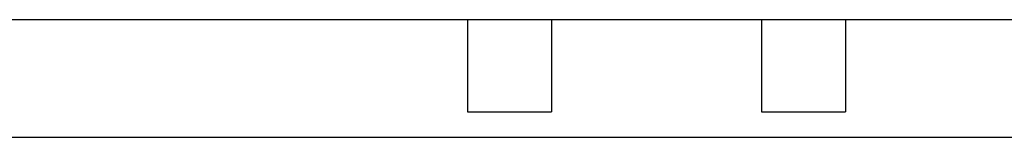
# Model space of a CAD drawing. Extents: x 785 to 1232, y 18 to 306.
# Tile 78 of 232: x 903.687 to 906.62, y 273.996 to 274.345. Entities that reach past the tile are written whole.
import ezdxf

# ---------------------------------------------------------------- set-up
doc = ezdxf.new("R2010")
doc.units = 0
doc.header["$LTSCALE"] = 4
doc.header["$MEASUREMENT"] = 0
doc.layers.get('0').update_dxf_attribs({"linetype": 'CONTINUOUS'})

msp = doc.modelspace()

# ---------------------------------------------------------------- linework, layer by layer
for p, q in [((945.4841, 274.3454), (873.5671, 274.3454)), ((905.021, 274.3454), (905.021, 274.072)), ((905.271, 274.3454), (905.271, 274.072)), ((905.897, 274.3454), (905.897, 274.072)), ((906.147, 274.3454), (906.147, 274.072)), ((905.021, 274.072), (905.271, 274.072)), ((905.897, 274.072), (906.147, 274.072)), ((873.5638, 273.9961), (908.3544, 273.9961))]:
    msp.add_line(p, q)

doc.saveas('drawing.dxf')
